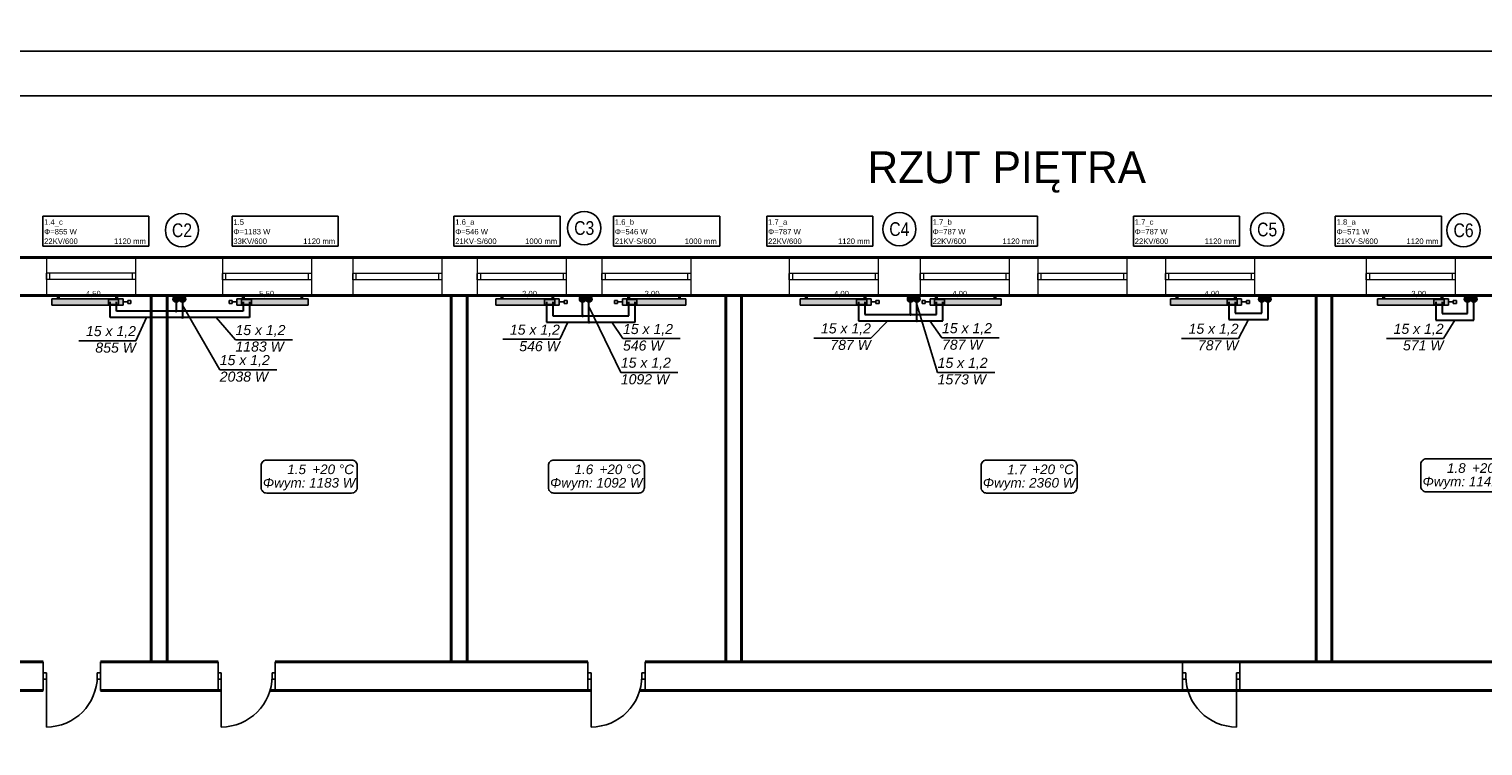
# Model space of a CAD drawing. Header units: millimetres. Extents: x 50532 to 99257, y 49161 to 61325.
# Tile 26 of 95: x 69524 to 71812, y 51038 to 52166. Entities that reach past the tile are written whole.
import ezdxf
from ezdxf.enums import TextEntityAlignment as Align
from ezdxf.lldxf.tags import DXFTag

# ---------------------------------------------------------------- set-up
doc = ezdxf.new("R2010")
doc.units = ezdxf.units.MM
for name, color, linetype, lineweight in [('cienka', 250, 'Continuous', 18), ('gruba', 8, 'Continuous', 40), ('wymiary', 8, 'Continuous', 15), ('średnia', 8, 'Continuous', 25)]:
    doc.layers.add(name, color=color, linetype=linetype, lineweight=lineweight)
for name, color, linetype, true_color in [('IS_Armatura_podłączeniowa_grz._dolnozas.', 7, 'SOLID', 0x000000), ('IS_Armatura_Therm', 7, 'SOLID', 0x000000), ('IS_Grafika', 7, 'SOLID', 0x000000), ('IS_Grzejniki_Plan_rzut', 7, 'SOLID', 0x000000)]:
    doc.layers.add(name, color=color, linetype=linetype, true_color=true_color)
for name, color, linetype in [('IS_Opisy_działek_Therm', 7, 'SOLID'), ('IS_Text_Armatury_Therm', 7, 'Continuous'), ('IS_Text_Konstrukcji', 7, 'Continuous'), ('IS_Text_Odbiornikow_Therm', 7, 'Continuous'), ('TABELKA', 7, 'Continuous')]:
    doc.layers.add(name, color=color, linetype=linetype)
doc.layers.add('IS_Powrót', color=5, linetype='DASH', lineweight=30, true_color=0x0000ff)
doc.layers.add('IS_Zasilanie', color=1, linetype='SOLID', lineweight=30, true_color=0xff0000)
doc.styles.add('Arial Narrow_1', font='ARIALN.TTF')
doc.styles.get("Standard").update_dxf_attribs({"font": 'GOTHIC.TTF'})
tags = doc.linetypes.add('DASH', pattern=[15, 10, -5]).pattern_tags.tags
tags[6:7] = [DXFTag(74, 4), DXFTag(75, 0), DXFTag(340, '0'), DXFTag(46, 0.0), DXFTag(50, 0.0), DXFTag(44, 0.0), DXFTag(45, 0.0)]
tags[4:5] = [DXFTag(74, 4), DXFTag(75, 0), DXFTag(340, '0'), DXFTag(46, 0.0), DXFTag(50, 0.0), DXFTag(44, 0.0), DXFTag(45, 0.0)]
tags = doc.linetypes.add('SOLID', pattern=[10, 10, 0]).pattern_tags.tags
tags[6:7] = [DXFTag(74, 4), DXFTag(75, 0), DXFTag(340, '0'), DXFTag(46, 0.0), DXFTag(50, 0.0), DXFTag(44, 0.0), DXFTag(45, 0.0)]
tags[4:5] = [DXFTag(74, 4), DXFTag(75, 0), DXFTag(340, '0'), DXFTag(46, 0.0), DXFTag(50, 0.0), DXFTag(44, 0.0), DXFTag(45, 0.0)]

# ---------------------------------------------------------------- blocks, each defined once
blk = doc.blocks.new('G$CDA1DEF7A')
at = {"layer": 'cienka'}
for p, q in [((781, 2206.3), (781, 2146.3)), ((921, 2206.3), (921, 2146.3)), ((1058, 2206), (1058, 2146)), ((1198, 2206), (1198, 2146)), ((1263, 2206), (1263, 2146)), ((1403, 2206), (1403, 2146)), ((1459, 2206), (1459, 2146)), ((1599, 2206), (1599, 2146)), ((1655, 2206), (1655, 2146)), ((1795, 2206), (1795, 2146)), ((1950, 2206), (1950, 2146)), ((2090, 2206), (2090, 2146)), ((2156, 2206), (2156, 2146)), ((2296, 2206), (2296, 2146)), ((2341, 2206), (2341, 2146)), ((2481, 2206), (2481, 2146)), ((2542, 2206), (2542, 2146)), ((2682, 2206), (2682, 2146)), ((2858, 2206), (2858, 2146)), ((2998, 2206), (2998, 2146)), ((921, 2181.3), (781, 2181.3)), ((786, 2181.3), (786, 2171.3)), ((916, 2181.3), (916, 2171.3)), ((1198, 2181), (1058, 2181)), ((1063, 2181), (1063, 2171)), ((1193, 2181), (1193, 2171)), ((1403, 2181), (1263, 2181)), ((1268, 2181), (1268, 2171)), ((1398, 2181), (1398, 2171)), ((1599, 2181), (1459, 2181)), ((1464, 2181), (1464, 2171)), ((1594, 2181), (1594, 2171)), ((1795, 2181), (1655, 2181)), ((1660, 2181), (1660, 2171)), ((1790, 2181), (1790, 2171)), ((2090, 2181), (1950, 2181)), ((1955, 2181), (1955, 2171)), ((2085, 2181), (2085, 2171)), ((2296, 2181), (2156, 2181)), ((2161, 2181), (2161, 2171)), ((2291, 2181), (2291, 2171)), ((2481, 2181), (2341, 2181)), ((2346, 2181), (2346, 2171)), ((2476, 2181), (2476, 2171)), ((2682, 2181), (2542, 2181)), ((2547, 2181), (2547, 2171)), ((2677, 2181), (2677, 2171)), ((2998, 2181), (2858, 2181)), ((2863, 2181), (2863, 2171)), ((2993, 2181), (2993, 2171)), ((921, 2171.3), (781, 2171.3)), ((1198, 2171), (1058, 2171)), ((1403, 2171), (1263, 2171)), ((1599, 2171), (1459, 2171)), ((1795, 2171), (1655, 2171)), ((2090, 2171), (1950, 2171)), ((2296, 2171), (2156, 2171)), ((2481, 2171), (2341, 2171)), ((2682, 2171), (2542, 2171)), ((2998, 2171), (2858, 2171))]:
    blk.add_line(p, q, dxfattribs=at)
at = {"layer": 'gruba'}
for p, q in [((0, 2206), (4647, 2206)), ((60, 2146), (1198, 2146)), ((946, 2146), (946, 1570)), ((971, 2146), (971, 1570)), ((4098, 2146), (1198, 2146)), ((1418, 2146), (1418, 1570)), ((1443, 2146), (1443, 1570)), ((1850, 2146), (1850, 1570)), ((1875, 2146), (1875, 1570)), ((2779, 2146), (2779, 1570)), ((2804, 2146), (2804, 1570)), ((776, 1570), (60, 1570)), ((1051, 1570), (866, 1570)), ((1633, 1570), (1141, 1570)), ((3524.2, 1570), (1723, 1570)), ((776, 1525), (60, 1525)), ((1056, 1525), (866, 1525)), ((1638, 1525), (1132.8, 1525)), ((3532.5, 1525), (1714.8, 1525))]:
    blk.add_line(p, q, dxfattribs=at)
at = {"layer": 'średnia'}
for p, q in [((781, 2181.3), (781, 2171.3)), ((1058, 2181), (1058, 2171)), ((1263, 2181), (1263, 2171)), ((1459, 2181), (1459, 2171)), ((1655, 2181), (1655, 2171)), ((1950, 2181), (1950, 2171)), ((2156, 2181), (2156, 2171)), ((2341, 2181), (2341, 2171)), ((2542, 2181), (2542, 2171)), ((2858, 2181), (2858, 2171)), ((776, 1570), (776, 1525)), ((866, 1570), (866, 1525)), ((1051, 1570), (1051, 1525)), ((1141, 1570), (1141, 1525)), ((1633, 1570), (1633, 1525)), ((1723, 1570), (1723, 1525)), ((2569, 1570), (2569, 1525)), ((2659, 1570), (2659, 1525)), ((781, 1552.5), (776, 1552.5)), ((781, 1542.5), (776, 1542.5)), ((781, 1547.5), (781, 1552.5)), ((781, 1547.5), (781, 1542.5)), ((781, 1547.5), (781, 1467.5)), ((861, 1547.5), (861, 1552.5)), ((861, 1552.5), (866, 1552.5)), ((861, 1547.5), (861, 1542.5)), ((861, 1542.5), (866, 1542.5)), ((1056, 1552.5), (1051, 1552.5)), ((1056, 1542.5), (1051, 1542.5)), ((1056, 1547.5), (1056, 1552.5)), ((1056, 1547.5), (1056, 1542.5)), ((1056, 1547.5), (1056, 1467.5)), ((1136, 1547.5), (1136, 1552.5)), ((1136, 1552.5), (1141, 1552.5)), ((1136, 1547.5), (1136, 1542.5)), ((1136, 1542.5), (1141, 1542.5)), ((1638, 1552.5), (1633, 1552.5)), ((1638, 1542.5), (1633, 1542.5)), ((1638, 1547.5), (1638, 1552.5)), ((1638, 1547.5), (1638, 1542.5)), ((1638, 1547.5), (1638, 1467.5)), ((1718, 1547.5), (1718, 1552.5)), ((1718, 1552.5), (1723, 1552.5)), ((1718, 1547.5), (1718, 1542.5)), ((1718, 1542.5), (1723, 1542.5)), ((2574, 1552.5), (2569, 1552.5)), ((2574, 1542.5), (2569, 1542.5)), ((2574, 1547.5), (2574, 1552.5)), ((2574, 1547.5), (2574, 1542.5)), ((2654, 1547.5), (2654, 1552.5)), ((2654, 1552.5), (2659, 1552.5)), ((2654, 1547.5), (2654, 1542.5)), ((2654, 1547.5), (2654, 1467.5)), ((2654, 1542.5), (2659, 1542.5))]:
    blk.add_line(p, q, dxfattribs=at)
for centre, start, end in [((781, 1547.5), 270, 0), ((1056, 1547.5), 270, 0), ((1638, 1547.5), 270, 0), ((2654, 1547.5), 180, 270)]:
    blk.add_arc(centre, 80, start, end, dxfattribs=at)
at = {"layer": 'wymiary', "insert": (2073.1, 2372.9), "char_height": 50, "attachment_point": 1}
blk.add_mtext_dynamic_manual_height_columns('RZUT PIĘTRA', width=34927.939, gutter_width=250, heights=[0], dxfattribs=at)

msp = doc.modelspace()

# ---------------------------------------------------------------- hatches: boundary and pattern name
at = {"layer": 'IS_Grafika', "transparency": 33554687}
h = msp.add_hatch(color=7, dxfattribs=at)
h.dxf.hatch_style = 1
edge = h.paths.add_edge_path()
edge.add_arc((69765.7, 51741.2), 5, 0, 360)
edge = h.paths.add_edge_path()
edge.add_arc((69755.7, 51741.2), 5, 0, 360)
h = msp.add_hatch(color=7, dxfattribs=at)
h.dxf.hatch_style = 1
edge = h.paths.add_edge_path()
edge.add_arc((70405.3, 51741.2), 5, 0, 360)
edge = h.paths.add_edge_path()
edge.add_arc((70395.3, 51741.2), 5, 0, 360)
h = msp.add_hatch(color=7, dxfattribs=at)
h.dxf.hatch_style = 1
edge = h.paths.add_edge_path()
edge.add_arc((70921.4, 51741.2), 5, 0, 360)
edge = h.paths.add_edge_path()
edge.add_arc((70911.4, 51741.2), 5, 0, 360)
h = msp.add_hatch(color=7, dxfattribs=at)
h.dxf.hatch_style = 1
edge = h.paths.add_edge_path()
edge.add_arc((71474, 51741.2), 5, 0, 360)
edge = h.paths.add_edge_path()
edge.add_arc((71464, 51741.2), 5, 0, 360)
h = msp.add_hatch(color=7, dxfattribs=at)
h.dxf.hatch_style = 1
edge = h.paths.add_edge_path()
edge.add_arc((71797.9, 51741.2), 5, 0, 360)
edge = h.paths.add_edge_path()
edge.add_arc((71787.9, 51741.2), 5, 0, 360)
at = {"layer": 'IS_Grzejniki_Plan_rzut'}
for points in [[(69672.1, 51741.6), (69560.1, 51741.6), (69560.1, 51731.6), (69672.1, 51731.6)], [(69963.4, 51741.6), (69851.4, 51741.6), (69851.4, 51731.6), (69963.4, 51731.6)], [(70358.6, 51741.6), (70258.6, 51741.6), (70258.6, 51731.6), (70358.6, 51731.6)], [(70557.9, 51741.6), (70457.9, 51741.6), (70457.9, 51731.6), (70557.9, 51731.6)], [(70849.5, 51741.6), (70737.5, 51741.6), (70737.5, 51731.6), (70849.5, 51731.6)], [(71054.1, 51741.6), (70942.1, 51741.6), (70942.1, 51731.6), (71054.1, 51731.6)], [(71432.5, 51741.6), (71320.5, 51741.6), (71320.5, 51731.6), (71432.5, 51731.6)], [(71758, 51741.6), (71646, 51741.6), (71646, 51731.6), (71758, 51731.6)]]:
    msp.add_hatch(color=8, dxfattribs=at).paths.add_polyline_path(points)
at = {"layer": 'IS_Opisy_działek_Therm'}
h = msp.add_hatch(color=1, dxfattribs=at)
edge = h.paths.add_edge_path()
edge.add_arc((69765.7, 51712.3), 2.4, 90, 450)
h = msp.add_hatch(color=1, dxfattribs=at)
edge = h.paths.add_edge_path()
edge.add_arc((70405.3, 51704.7), 2.4, 90, 450)
h = msp.add_hatch(color=1, dxfattribs=at)
edge = h.paths.add_edge_path()
edge.add_arc((70921.4, 51706.9), 2.4, 90, 450)
at = {"layer": 'IS_Powrót'}
h = msp.add_hatch(color=256, dxfattribs=at)
edge = h.paths.add_edge_path()
edge.add_arc((69755.7, 51722.3), 2.4, 90, 450)
h = msp.add_hatch(color=256, dxfattribs=at)
edge = h.paths.add_edge_path()
edge.add_arc((70395.3, 51714.7), 2.4, 90, 450)
h = msp.add_hatch(color=256, dxfattribs=at)
edge = h.paths.add_edge_path()
edge.add_arc((70911.4, 51716.9), 2.4, 90, 450)

# ---------------------------------------------------------------- linework, layer by layer
at = {"layer": 'IS_Armatura_podłączeniowa_grz._dolnozas.'}
for p, q in [((69665.1, 51740.6), (69649.1, 51740.6)), ((69649.1, 51740.6), (69649.1, 51732.6)), ((69649.1, 51732.6), (69665.1, 51732.6)), ((69665.1, 51732.6), (69665.1, 51740.6)), ((69874.4, 51740.6), (69858.4, 51740.6)), ((69858.4, 51740.6), (69858.4, 51732.6)), ((69858.4, 51732.6), (69874.4, 51732.6)), ((69874.4, 51732.6), (69874.4, 51740.6)), ((70351.6, 51740.6), (70335.6, 51740.6)), ((70335.6, 51740.6), (70335.6, 51732.6)), ((70335.6, 51732.6), (70351.6, 51732.6)), ((70351.6, 51732.6), (70351.6, 51740.6)), ((70480.9, 51740.6), (70464.9, 51740.6)), ((70464.9, 51740.6), (70464.9, 51732.6)), ((70464.9, 51732.6), (70480.9, 51732.6)), ((70480.9, 51732.6), (70480.9, 51740.6)), ((70842.5, 51740.6), (70826.5, 51740.6)), ((70826.5, 51740.6), (70826.5, 51732.6)), ((70826.5, 51732.6), (70842.5, 51732.6)), ((70842.5, 51732.6), (70842.5, 51740.6)), ((70965.1, 51740.6), (70949.1, 51740.6)), ((70949.1, 51740.6), (70949.1, 51732.6)), ((70949.1, 51732.6), (70965.1, 51732.6)), ((70965.1, 51732.6), (70965.1, 51740.6)), ((71425.5, 51740.6), (71409.5, 51740.6)), ((71409.5, 51740.6), (71409.5, 51732.6)), ((71409.5, 51732.6), (71425.5, 51732.6)), ((71425.5, 51732.6), (71425.5, 51740.6)), ((71751, 51740.6), (71735, 51740.6)), ((71735, 51740.6), (71735, 51732.6)), ((71735, 51732.6), (71751, 51732.6)), ((71751, 51732.6), (71751, 51740.6))]:
    msp.add_line(p, q, dxfattribs=at)
at = {"layer": 'IS_Armatura_Therm'}
for p, q in [((69672.1, 51736.6), (69679.6, 51736.6)), ((69684.6, 51739.1), (69679.6, 51739.1)), ((69679.6, 51739.1), (69679.6, 51734.1)), ((69679.6, 51734.1), (69684.6, 51734.1)), ((69684.6, 51734.1), (69684.6, 51739.1)), ((69843.9, 51739.1), (69838.9, 51739.1)), ((69838.9, 51739.1), (69838.9, 51734.1)), ((69838.9, 51734.1), (69843.9, 51734.1)), ((69843.9, 51734.1), (69843.9, 51739.1)), ((69851.4, 51736.6), (69843.9, 51736.6)), ((70358.6, 51736.6), (70366.1, 51736.6)), ((70371.1, 51739.1), (70366.1, 51739.1)), ((70366.1, 51739.1), (70366.1, 51734.1)), ((70366.1, 51734.1), (70371.1, 51734.1)), ((70371.1, 51734.1), (70371.1, 51739.1)), ((70450.4, 51739.1), (70445.4, 51739.1)), ((70445.4, 51739.1), (70445.4, 51734.1)), ((70445.4, 51734.1), (70450.4, 51734.1)), ((70450.4, 51734.1), (70450.4, 51739.1)), ((70457.9, 51736.6), (70450.4, 51736.6)), ((70849.5, 51736.6), (70857, 51736.6)), ((70862, 51739.1), (70857, 51739.1)), ((70857, 51739.1), (70857, 51734.1)), ((70857, 51734.1), (70862, 51734.1)), ((70862, 51734.1), (70862, 51739.1)), ((70934.6, 51739.1), (70929.6, 51739.1)), ((70929.6, 51739.1), (70929.6, 51734.1)), ((70929.6, 51734.1), (70934.6, 51734.1)), ((70934.6, 51734.1), (70934.6, 51739.1)), ((70942.1, 51736.6), (70934.6, 51736.6)), ((71432.5, 51736.6), (71440, 51736.6)), ((71445, 51739.1), (71440, 51739.1)), ((71440, 51739.1), (71440, 51734.1)), ((71440, 51734.1), (71445, 51734.1)), ((71445, 51734.1), (71445, 51739.1)), ((71758, 51736.6), (71765.5, 51736.6)), ((71770.5, 51739.1), (71765.5, 51739.1)), ((71765.5, 51739.1), (71765.5, 51734.1)), ((71765.5, 51734.1), (71770.5, 51734.1)), ((71770.5, 51734.1), (71770.5, 51739.1))]:
    msp.add_line(p, q, dxfattribs=at)
at = {"layer": 'IS_Grafika'}
for centre in [(69755.7, 51741.2), (69765.7, 51741.2), (70395.3, 51741.2), (70405.3, 51741.2), (70911.4, 51741.2), (70921.4, 51741.2), (71464, 51741.2), (71474, 51741.2), (71787.9, 51741.2), (71797.9, 51741.2)]:
    msp.add_circle(centre, 5, dxfattribs=at)
at = {"layer": 'IS_Grzejniki_Plan_rzut'}
for p, q in [((69672.1, 51741.6), (69560.1, 51741.6)), ((69560.1, 51741.6), (69560.1, 51731.6)), ((69560.1, 51731.6), (69672.1, 51731.6)), ((69568.9, 51741.6), (69568.9, 51746.6)), ((69568.9, 51746.6), (69571.4, 51746.6)), ((69571.4, 51746.6), (69571.4, 51741.6)), ((69663.4, 51746.6), (69660.9, 51746.6)), ((69660.9, 51746.6), (69660.9, 51741.6)), ((69663.4, 51741.6), (69663.4, 51746.6)), ((69672.1, 51731.6), (69672.1, 51741.6)), ((69963.4, 51741.6), (69851.4, 51741.6)), ((69851.4, 51741.6), (69851.4, 51731.6)), ((69851.4, 51731.6), (69963.4, 51731.6)), ((69860.2, 51741.6), (69860.2, 51746.6)), ((69860.2, 51746.6), (69862.7, 51746.6)), ((69862.7, 51746.6), (69862.7, 51741.6)), ((69954.7, 51746.6), (69952.2, 51746.6)), ((69952.2, 51746.6), (69952.2, 51741.6)), ((69954.7, 51741.6), (69954.7, 51746.6)), ((69963.4, 51731.6), (69963.4, 51741.6)), ((70358.6, 51741.6), (70258.6, 51741.6)), ((70258.6, 51741.6), (70258.6, 51731.6)), ((70258.6, 51731.6), (70358.6, 51731.6)), ((70267.3, 51741.6), (70267.3, 51746.6)), ((70267.3, 51746.6), (70269.8, 51746.6)), ((70269.8, 51746.6), (70269.8, 51741.6)), ((70349.8, 51746.6), (70347.3, 51746.6)), ((70347.3, 51746.6), (70347.3, 51741.6)), ((70349.8, 51741.6), (70349.8, 51746.6)), ((70358.6, 51731.6), (70358.6, 51741.6)), ((70557.9, 51741.6), (70457.9, 51741.6)), ((70457.9, 51741.6), (70457.9, 51731.6)), ((70457.9, 51731.6), (70557.9, 51731.6)), ((70466.6, 51741.6), (70466.6, 51746.6)), ((70466.6, 51746.6), (70469.1, 51746.6)), ((70469.1, 51746.6), (70469.1, 51741.6)), ((70549.1, 51746.6), (70546.6, 51746.6)), ((70546.6, 51746.6), (70546.6, 51741.6)), ((70549.1, 51741.6), (70549.1, 51746.6)), ((70557.9, 51731.6), (70557.9, 51741.6)), ((70849.5, 51741.6), (70737.5, 51741.6)), ((70737.5, 51741.6), (70737.5, 51731.6)), ((70737.5, 51731.6), (70849.5, 51731.6)), ((70746.3, 51741.6), (70746.3, 51746.6)), ((70746.3, 51746.6), (70748.8, 51746.6)), ((70748.8, 51746.6), (70748.8, 51741.6)), ((70840.8, 51746.6), (70838.3, 51746.6)), ((70838.3, 51746.6), (70838.3, 51741.6)), ((70840.8, 51741.6), (70840.8, 51746.6)), ((70849.5, 51731.6), (70849.5, 51741.6)), ((71054.1, 51741.6), (70942.1, 51741.6)), ((70942.1, 51741.6), (70942.1, 51731.6)), ((70942.1, 51731.6), (71054.1, 51731.6)), ((70950.9, 51741.6), (70950.9, 51746.6)), ((70950.9, 51746.6), (70953.4, 51746.6)), ((70953.4, 51746.6), (70953.4, 51741.6)), ((71045.4, 51746.6), (71042.9, 51746.6)), ((71042.9, 51746.6), (71042.9, 51741.6)), ((71045.4, 51741.6), (71045.4, 51746.6)), ((71054.1, 51731.6), (71054.1, 51741.6)), ((71432.5, 51741.6), (71320.5, 51741.6)), ((71320.5, 51741.6), (71320.5, 51731.6)), ((71320.5, 51731.6), (71432.5, 51731.6)), ((71329.3, 51741.6), (71329.3, 51746.6)), ((71329.3, 51746.6), (71331.8, 51746.6)), ((71331.8, 51746.6), (71331.8, 51741.6)), ((71423.8, 51746.6), (71421.3, 51746.6)), ((71421.3, 51746.6), (71421.3, 51741.6)), ((71423.8, 51741.6), (71423.8, 51746.6)), ((71432.5, 51731.6), (71432.5, 51741.6)), ((71758, 51741.6), (71646, 51741.6)), ((71646, 51741.6), (71646, 51731.6)), ((71646, 51731.6), (71758, 51731.6)), ((71654.7, 51741.6), (71654.7, 51746.6)), ((71654.7, 51746.6), (71657.2, 51746.6)), ((71657.2, 51746.6), (71657.2, 51741.6)), ((71749.2, 51746.6), (71746.7, 51746.6)), ((71746.7, 51746.6), (71746.7, 51741.6)), ((71749.2, 51741.6), (71749.2, 51746.6)), ((71758, 51731.6), (71758, 51741.6))]:
    msp.add_line(p, q, dxfattribs=at)
at = {"layer": 'IS_Opisy_działek_Therm'}
for p, q in [((69765.7, 51731.6), (69824.3, 51629.9)), ((70405.3, 51729.7), (70455.5, 51625.9)), ((70921.4, 51732.4), (70954, 51625.7)), ((69708.9, 51712.3), (69692.5, 51675.5)), ((69818.6, 51712.3), (69849, 51677.3)), ((70875.5, 51706.9), (70849.1, 51679.9)), ((70941.7, 51706.9), (70960.9, 51680.1)), ((71443.3, 51708.9), (71427.6, 51679.3)), ((71767.9, 51708.2), (71750.3, 51679.2)), ((70371.9, 51704.7), (70359.6, 51677.9)), ((70441.6, 51704.7), (70458.9, 51678.9)), ((69692.5, 51675.5), (69602.6, 51675.5)), ((69849, 51677.3), (69938.9, 51677.3)), ((70359.6, 51677.9), (70269.6, 51677.9)), ((70458.9, 51678.9), (70548.9, 51678.9)), ((70849.1, 51679.9), (70759.1, 51679.9)), ((70960.9, 51680.1), (71050.9, 51680.1)), ((71427.6, 51679.3), (71337.7, 51679.3)), ((71750.3, 51679.2), (71660.4, 51679.2)), ((69824.3, 51629.9), (69914.3, 51629.9)), ((70455.5, 51625.9), (70545.4, 51625.9)), ((70954, 51625.7), (71044, 51625.7))]:
    msp.add_line(p, q, dxfattribs=at)
at = {"layer": 'IS_Powrót'}
for p, q in [((69662.1, 51722.3), (69662.1, 51736.6)), ((69755.7, 51741.4), (69755.7, 51722.3)), ((69861.4, 51736.6), (69861.4, 51722.3)), ((70348.6, 51736.6), (70348.6, 51714.7)), ((70395.3, 51714.7), (70395.3, 51741.2)), ((70467.9, 51714.7), (70467.9, 51736.6)), ((70839.5, 51736.6), (70839.5, 51716.9)), ((70911.4, 51716.9), (70911.4, 51741.6)), ((70952.1, 51716.9), (70952.1, 51736.6)), ((71422.5, 51736.6), (71422.5, 51718.9)), ((71464, 51718.9), (71464, 51742.7)), ((71748, 51736.6), (71748, 51718.2)), ((71787.9, 51718.2), (71787.9, 51743.8)), ((69755.7, 51722.3), (69662.1, 51722.3)), ((69861.4, 51722.3), (69755.7, 51722.3)), ((70348.6, 51714.7), (70395.3, 51714.7)), ((70395.3, 51714.7), (70467.9, 51714.7)), ((70839.5, 51716.9), (70911.4, 51716.9)), ((70911.4, 51716.9), (70952.1, 51716.9)), ((71422.5, 51718.9), (71464, 51718.9)), ((71748, 51718.2), (71787.9, 51718.2))]:
    msp.add_line(p, q, dxfattribs=at)
at = {"layer": 'IS_Text_Konstrukcji', "linetype": 'SOLID'}
for points in [[(69898.2, 51436), (70031.8, 51436, 0.414214), (70040.5, 51444.7), (70040.5, 51479.3, 0.414214), (70031.8, 51488), (69898.2, 51488, 0.414214), (69889.5, 51479.3), (69889.5, 51444.7, 0.414214), (69898.2, 51436)], [(70350.2, 51436), (70483.8, 51436, 0.414214), (70492.5, 51444.7), (70492.5, 51479.3, 0.414214), (70483.8, 51488), (70350.2, 51488, 0.414214), (70341.5, 51479.3), (70341.5, 51444.7, 0.414214), (70350.2, 51436)], [(71031.2, 51436), (71164.8, 51436, 0.414214), (71173.5, 51444.7), (71173.5, 51479.3, 0.414214), (71164.8, 51488), (71031.2, 51488, 0.414214), (71022.5, 51479.3), (71022.5, 51444.7, 0.414214), (71031.2, 51436)], [(71723.2, 51437.9), (71856.8, 51437.9, 0.414214), (71865.5, 51446.6), (71865.5, 51481.3, 0.414214), (71856.8, 51489.9), (71723.2, 51489.9, 0.414214), (71714.5, 51481.3), (71714.5, 51446.6, 0.414214), (71723.2, 51437.9)]]:
    msp.add_lwpolyline(points, format="xyb", dxfattribs=at)
at = {"layer": 'IS_Text_Konstrukcji', "ltscale": 20}
for centre in [(69764.9, 51849.4), (70397.9, 51852.9), (70893.8, 51851.2), (71472.6, 51850.6), (71781.7, 51849.4)]:
    msp.add_circle(centre, 26.2, dxfattribs=at)
at = {"layer": 'IS_Text_Odbiornikow_Therm', "linetype": 'SOLID'}
for p, q in [((69545.9, 51824.5), (69545.9, 51871.5)), ((69545.9, 51871.5), (69712.9, 51871.5)), ((69712.9, 51871.5), (69712.9, 51824.5)), ((69843.7, 51824.5), (69843.7, 51871.5)), ((69843.7, 51871.5), (70010.7, 51871.5)), ((70010.7, 51871.5), (70010.7, 51824.5)), ((70192.9, 51824.5), (70192.9, 51871.5)), ((70192.9, 51871.5), (70359.9, 51871.5)), ((70359.9, 51871.5), (70359.9, 51824.5)), ((70444.1, 51824.5), (70444.1, 51871.5)), ((70444.1, 51871.5), (70611.1, 51871.5)), ((70611.1, 51871.5), (70611.1, 51824.5)), ((70685.2, 51824.5), (70685.2, 51871.5)), ((70685.2, 51871.5), (70852.2, 51871.5)), ((70852.2, 51871.5), (70852.2, 51824.5)), ((70944.2, 51824.5), (70944.2, 51871.5)), ((70944.2, 51871.5), (71111.2, 51871.5)), ((71111.2, 51871.5), (71111.2, 51824.5)), ((71262.2, 51824.5), (71262.2, 51871.5)), ((71262.2, 51871.5), (71429.2, 51871.5)), ((71429.2, 51871.5), (71429.2, 51824.5)), ((71579.9, 51824.5), (71579.9, 51871.5)), ((71579.9, 51871.5), (71746.9, 51871.5)), ((71746.9, 51871.5), (71746.9, 51824.5)), ((69545.9, 51824.5), (69712.9, 51824.5)), ((69843.7, 51824.5), (70010.7, 51824.5)), ((70192.9, 51824.5), (70359.9, 51824.5)), ((70444.1, 51824.5), (70611.1, 51824.5)), ((70685.2, 51824.5), (70852.2, 51824.5)), ((70944.2, 51824.5), (71111.2, 51824.5)), ((71262.2, 51824.5), (71429.2, 51824.5)), ((71579.9, 51824.5), (71746.9, 51824.5))]:
    msp.add_line(p, q, dxfattribs=at)
at = {"layer": 'IS_Zasilanie'}
for p, q in [((69652.1, 51712.3), (69652.1, 51736.6)), ((69765.7, 51741.4), (69765.7, 51712.3)), ((69871.4, 51736.6), (69871.4, 51712.3)), ((70338.6, 51736.6), (70338.6, 51704.7)), ((70405.3, 51704.7), (70405.3, 51741.2)), ((70477.9, 51704.7), (70477.9, 51736.6)), ((70829.5, 51736.6), (70829.5, 51706.9)), ((70921.4, 51706.9), (70921.4, 51741.6)), ((70962.1, 51706.9), (70962.1, 51736.6)), ((71412.5, 51736.6), (71412.5, 51708.9)), ((71474, 51708.9), (71474, 51742.7)), ((71738, 51736.6), (71738, 51708.2)), ((71797.9, 51708.2), (71797.9, 51743.8)), ((69765.7, 51712.3), (69652.1, 51712.3)), ((69871.4, 51712.3), (69765.7, 51712.3)), ((70829.5, 51706.9), (70921.4, 51706.9)), ((70921.4, 51706.9), (70962.1, 51706.9)), ((71412.5, 51708.9), (71474, 51708.9)), ((71738, 51708.2), (71797.9, 51708.2)), ((70338.6, 51704.7), (70405.3, 51704.7)), ((70405.3, 51704.7), (70477.9, 51704.7))]:
    msp.add_line(p, q, dxfattribs=at)
at = {"layer": 'TABELKA'}
for points in [[(68435.2, 52130.8), (74135.2, 52130.8), (74135.2, 55100.8), (68435.2, 55100.8)], [(68435.2, 49160.8), (74135.2, 49160.8), (74135.2, 52130.8), (68435.2, 52130.8)], [(68685.2, 49230.8), (74065.2, 49230.8), (74065.2, 52060.8), (68685.2, 52060.8)]]:
    msp.add_lwpolyline(points, close=True, dxfattribs=at)

# ---------------------------------------------------------------- block references
msp.add_blockref('G$CDA1DEF7A', (68770.6, 49600.6), dxfattribs=at)

# ---------------------------------------------------------------- texts
at = {"layer": 'IS_Opisy_działek_Therm', "char_height": 15.84}
for s, insert, attachment_point in [('\\fArial|b0|i1;15 x 1,2', (69692.5, 51679.9), 9), ('\\fArial|b0|i1;15 x 1,2', (69849, 51681.6), 7), ('\\fArial|b0|i1;15 x 1,2', (70359.6, 51682.2), 9), ('\\fArial|b0|i1;15 x 1,2', (70458.9, 51683.2), 7), ('\\fArial|b0|i1;15 x 1,2', (70849.1, 51684.2), 9), ('\\fArial|b0|i1;15 x 1,2', (70960.9, 51684.5), 7), ('\\fArial|b0|i1;15 x 1,2', (71427.6, 51683.6), 9), ('\\fArial|b0|i1;15 x 1,2', (71750.3, 51683.5), 9), ('\\fArial|b0|i1;855 W', (69692.5, 51672.7), 3), ('\\fArial|b0|i1;1183 W', (69849, 51674.4), 1), ('\\fArial|b0|i1;546 W', (70359.6, 51675), 3), ('\\fArial|b0|i1;546 W', (70458.9, 51676), 1), ('\\fArial|b0|i1;787 W', (70849.1, 51677), 3), ('\\fArial|b0|i1;787 W', (70960.9, 51677.3), 1), ('\\fArial|b0|i1;787 W', (71427.6, 51676.4), 3), ('\\fArial|b0|i1;571 W', (71750.3, 51676.3), 3), ('\\fArial|b0|i1;15 x 1,2', (69824.3, 51634.3), 7), ('\\fArial|b0|i1;15 x 1,2', (70455.5, 51630.2), 7), ('\\fArial|b0|i1;15 x 1,2', (70954, 51630), 7), ('\\fArial|b0|i1;2038 W', (69824.3, 51627.1), 1), ('\\fArial|b0|i1;1092 W', (70455.5, 51623), 1), ('\\fArial|b0|i1;1573 W', (70954, 51622.8), 1)]:
    msp.add_mtext(s, dxfattribs=dict(at, insert=insert, attachment_point=attachment_point))
at = {"layer": 'IS_Text_Armatury_Therm', "linetype": 'SOLID', "char_height": 8.64}
for s, insert, attachment_point in [('\\fArial|b0|i0;4,50  ', (69637.1, 51743.8), 9), ('\\fArial|b0|i0;5,50  ', (69886.4, 51743.8), 7), ('\\fArial|b0|i0;2,00  ', (70323.6, 51743.8), 9), ('\\fArial|b0|i0;2,00  ', (70492.9, 51743.8), 7), ('\\fArial|b0|i0;4,00  ', (70814.5, 51743.8), 9), ('\\fArial|b0|i0;4,00  ', (70977.1, 51743.8), 7), ('\\fArial|b0|i0;4,00  ', (71397.5, 51743.8), 9), ('\\fArial|b0|i0;2,00  ', (71723, 51743.8), 9)]:
    msp.add_mtext(s, dxfattribs=dict(at, insert=insert, attachment_point=attachment_point))
at = {"layer": 'IS_Text_Konstrukcji', "ltscale": 20, "style": 'Arial Narrow_1'}
for s, p in [('C2', (69764.9, 51849.4)), ('C3', (70397.9, 51852.9)), ('C4', (70893.8, 51851.2)), ('C5', (71472.6, 51850.6)), ('C6', (71781.7, 51849.4))]:
    msp.add_text(s, height=21.6, dxfattribs=at).set_placement(p, align=Align.MIDDLE_CENTER)
at = {"layer": 'IS_Text_Konstrukcji', "linetype": 'SOLID', "char_height": 15.12}
for s, insert, attachment_point in [('\\fArial|b0|i1;1.5', (69960, 51465.6), 9), ('\\fArial|b0|i1;+20 °C', (69970, 51465.6), 7), ('\\fArial|b0|i1;1.6', (70412, 51465.6), 9), ('\\fArial|b0|i1;+20 °C', (70422, 51465.6), 7), ('\\fArial|b0|i1;1.7', (71093, 51465.6), 9), ('\\fArial|b0|i1;+20 °C', (71103, 51465.6), 7), ('\\fArial|b0|i1;1.8', (71785, 51467.6), 9), ('\\fArial|b0|i1;+20 °C', (71795, 51467.6), 7), ('\\fArial|b0|i1;Φwym: 1183 W', (69965, 51459.8), 2), ('\\fArial|b0|i1;Φwym: 1092 W', (70417, 51459.8), 2), ('\\fArial|b0|i1;Φwym: 2360 W', (71098, 51459.8), 2), ('\\fArial|b0|i1;Φwym: 1141 W', (71790, 51461.8), 2)]:
    msp.add_mtext(s, dxfattribs=dict(at, insert=insert, attachment_point=attachment_point))
at = {"layer": 'IS_Text_Odbiornikow_Therm', "linetype": 'SOLID', "char_height": 8.64, "attachment_point": 7}
for s, insert in [('\\fArial|b0|i0;Φ=855 W', (69547.9, 51842.7)), ('\\fArial|b0|i0;1.4_c', (69547.9, 51855.5)), ('\\fArial|b0|i0;Φ=1183 W', (69845.7, 51842.7)), ('\\fArial|b0|i0;1.5', (69845.7, 51857.7)), ('\\fArial|b0|i0;Φ=546 W', (70194.9, 51842.7)), ('\\fArial|b0|i0;1.6_a', (70194.9, 51855.5)), ('\\fArial|b0|i0;Φ=546 W', (70446.1, 51842.7)), ('\\fArial|b0|i0;1.6_b', (70446.1, 51855.5)), ('\\fArial|b0|i0;Φ=787 W', (70687.2, 51842.7)), ('\\fArial|b0|i0;1.7_a', (70687.2, 51855.5)), ('\\fArial|b0|i0;Φ=787 W', (70946.2, 51842.7)), ('\\fArial|b0|i0;1.7_b', (70946.2, 51855.5)), ('\\fArial|b0|i0;Φ=787 W', (71264.2, 51842.7)), ('\\fArial|b0|i0;1.7_c', (71264.2, 51855.5)), ('\\fArial|b0|i0;Φ=571 W', (71581.9, 51842.7)), ('\\fArial|b0|i0;1.8_a', (71581.9, 51855.5)), ('\\fArial|b0|i0;22KV/600', (69547.9, 51827.7)), ('\\fArial|b0|i0;1120 mm', (69657.9, 51827.7)), ('\\fArial|b0|i0;33KV/600', (69845.7, 51827.7)), ('\\fArial|b0|i0;1120 mm', (69955.7, 51827.7)), ('\\fArial|b0|i0;21KV-S/600', (70194.9, 51827.7)), ('\\fArial|b0|i0;1000 mm', (70304.9, 51827.7)), ('\\fArial|b0|i0;21KV-S/600', (70446.1, 51827.7)), ('\\fArial|b0|i0;1000 mm', (70556.1, 51827.7)), ('\\fArial|b0|i0;22KV/600', (70687.2, 51827.7)), ('\\fArial|b0|i0;1120 mm', (70797.2, 51827.7)), ('\\fArial|b0|i0;22KV/600', (70946.2, 51827.7)), ('\\fArial|b0|i0;1120 mm', (71056.2, 51827.7)), ('\\fArial|b0|i0;22KV/600', (71264.2, 51827.7)), ('\\fArial|b0|i0;1120 mm', (71374.2, 51827.7)), ('\\fArial|b0|i0;21KV-S/600', (71581.9, 51827.7)), ('\\fArial|b0|i0;1120 mm', (71691.9, 51827.7))]:
    msp.add_mtext(s, dxfattribs=dict(at, insert=insert))

doc.saveas('drawing.dxf')
